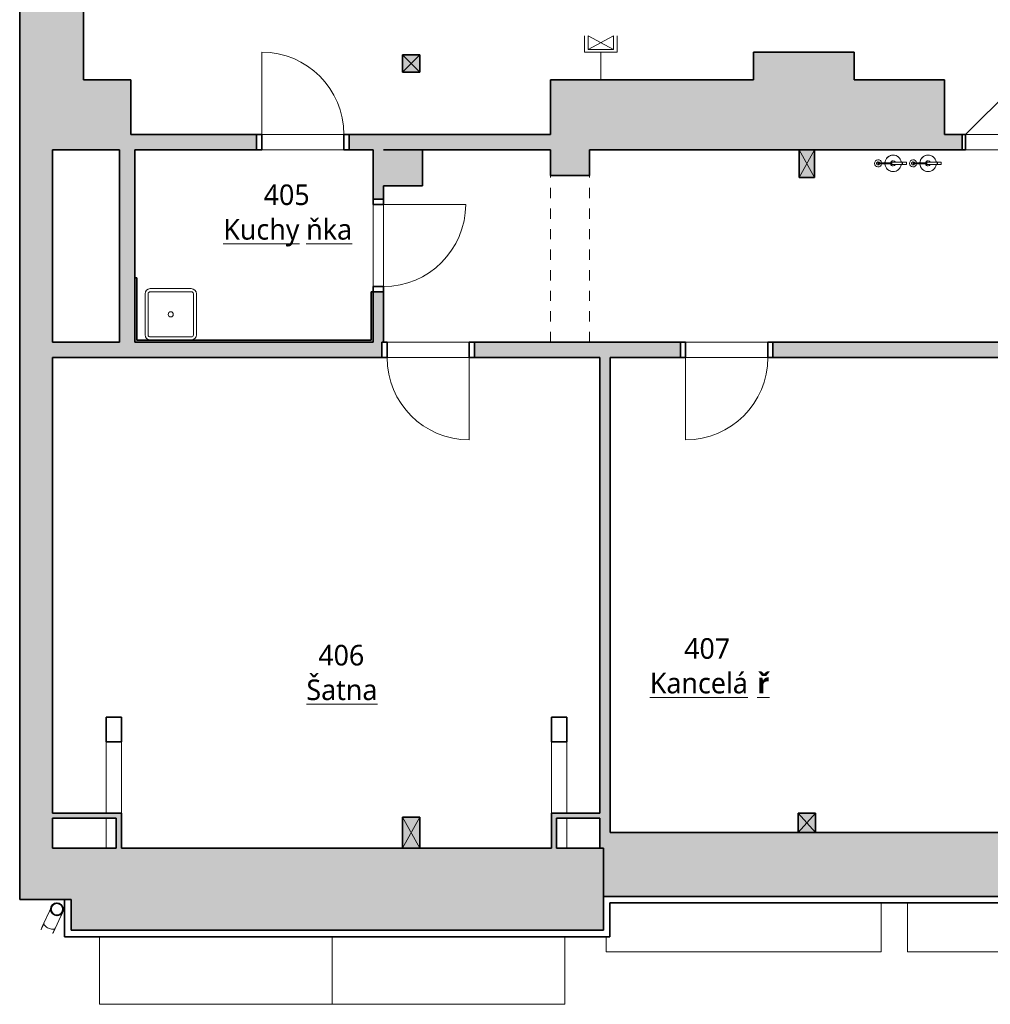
# Model space of a CAD drawing. Header units: metres. Extents: x -0.2 to 44.7, y -1.1 to 14.9.
# Tile 1 of 10: x -0.2 to 9.2, y -0.7 to 8.9. Entities that reach past the tile are written whole.
import ezdxf

# ---------------------------------------------------------------- set-up
doc = ezdxf.new("R2010")
doc.units = ezdxf.units.M
doc.linetypes.add('AV - Cerch_ 1 tecka 4mm', pattern=[0.006, 0.004, -0.001, 0, -0.001])
doc.layers.add('AV-MISTNOSTI', color=5, linetype='Continuous', lineweight=5, true_color=0x0000ff)
doc.layers.add('AV-TEXTY', color=5, linetype='Continuous', lineweight=13, true_color=0x0000ff)
for name, color, linetype, lineweight in [('AV-SRAFY', 7, 'Continuous', 35), ('AV-STAVBA', 7, 'Continuous', 18), ('AV-VYBAVENI', 7, 'Continuous', 18)]:
    doc.layers.add(name, color=color, linetype=linetype, lineweight=lineweight)
doc.styles.add('Trebuchet MS_B', font='trebuc.ttf', dxfattribs={"height": 0.2})

# ---------------------------------------------------------------- blocks, each defined once
blk = doc.blocks.new('SCO_Koncepční obdelníkový sloup - 170_170-1443739-4NP')
at = {"layer": 'AV-STAVBA', "true_color": 0xcccccc}
blk.add_hatch(color=254, dxfattribs=at).paths.add_polyline_path([(-0.085, -0.085), (0.085, -0.085), (0.085, 0.085), (-0.085, 0.085)])
at = {"layer": 'AV-STAVBA', "color": 254, "true_color": 0xcccccc}
for p, q in [((0.085, 0.085), (-0.085, -0.085)), ((-0.085, 0.085), (0.085, -0.085))]:
    blk.add_line(p, q, dxfattribs=at)
at = {"layer": 'AV-STAVBA', "color": 254, "lineweight": 35, "true_color": 0xcccccc}
for p, q in [((0.085, 0.085), (-0.085, 0.085)), ((-0.085, 0.085), (-0.085, -0.085)), ((0.085, -0.085), (0.085, 0.085)), ((-0.085, -0.085), (0.085, -0.085))]:
    blk.add_line(p, q, dxfattribs=at)
blk = doc.blocks.new('DO_1-L_Ocel_ - 800x1970_150-925843-4NP')
at = {"layer": 'AV-STAVBA', "color": 254, "true_color": 0xcccccc}
for p, q in [((0.4, 0.875), (0.4, 0.075)), ((-0.4, 0.075), (0.4, 0.075)), ((-0.4, -0.075), (0.4, -0.075))]:
    blk.add_line(p, q, dxfattribs=at)
at = {"layer": 'AV-STAVBA', "color": 254, "linetype": 'AV - Cerch_ 1 tecka 4mm', "true_color": 0xcccccc}
for p, q in [((-0.45, 0.075), (0.45, 0.075)), ((-0.4, 0.075), (0.4, 0.075)), ((-0.45, -0.075), (0.45, -0.075)), ((-0.4, -0.075), (0.4, -0.075))]:
    blk.add_line(p, q, dxfattribs=at)
at = {"layer": 'AV-STAVBA', "color": 254, "lineweight": 35, "true_color": 0xcccccc}
for p, q in [((-0.4, 0.075), (-0.45, 0.075)), ((-0.45, 0.075), (-0.45, -0.075)), ((-0.4, -0.075), (-0.4, 0.075)), ((0.45, 0.075), (0.4, 0.075)), ((0.4, 0.075), (0.4, -0.075)), ((0.45, -0.075), (0.45, 0.075)), ((-0.45, -0.075), (-0.4, -0.075)), ((0.4, -0.075), (0.45, -0.075))]:
    blk.add_line(p, q, dxfattribs=at)
at = {"layer": 'AV-STAVBA', "color": 254, "true_color": 0xcccccc}
blk.add_arc((0.4, 0.075), 0.8, 90, 180, dxfattribs=at)
blk = doc.blocks.new('DO_1-P_Ocel_ - 800x1970_150-917843-4NP')
at = {"layer": 'AV-STAVBA', "color": 254, "true_color": 0xcccccc}
for p, q in [((-0.4, 0.875), (-0.4, 0.075)), ((-0.4, 0.075), (0.4, 0.075)), ((-0.4, -0.075), (0.4, -0.075))]:
    blk.add_line(p, q, dxfattribs=at)
at = {"layer": 'AV-STAVBA', "color": 254, "linetype": 'AV - Cerch_ 1 tecka 4mm', "true_color": 0xcccccc}
for p, q in [((-0.45, 0.075), (0.45, 0.075)), ((-0.4, 0.075), (0.4, 0.075)), ((-0.45, -0.075), (0.45, -0.075)), ((-0.4, -0.075), (0.4, -0.075))]:
    blk.add_line(p, q, dxfattribs=at)
at = {"layer": 'AV-STAVBA', "color": 254, "lineweight": 35, "true_color": 0xcccccc}
for p, q in [((-0.4, 0.075), (-0.45, 0.075)), ((-0.45, 0.075), (-0.45, -0.075)), ((-0.4, -0.075), (-0.4, 0.075)), ((0.45, 0.075), (0.4, 0.075)), ((0.4, 0.075), (0.4, -0.075)), ((0.45, -0.075), (0.45, 0.075)), ((-0.45, -0.075), (-0.4, -0.075)), ((0.4, -0.075), (0.45, -0.075))]:
    blk.add_line(p, q, dxfattribs=at)
at = {"layer": 'AV-STAVBA', "color": 254, "true_color": 0xcccccc}
blk.add_arc((-0.4, 0.075), 0.8, 0, 90, dxfattribs=at)
blk = doc.blocks.new('GM_Otvor_obdélníkový - 1620x2320-1008083-4NP')
at = {"layer": 'AV-STAVBA', "color": 254, "linetype": 'AV - Cerch_ 1 tecka 4mm', "lineweight": 13, "true_color": 0xcccccc}
for p, q in [((-0.81, 0.19), (0.81, 0.19)), ((-0.81, -0.19), (0.81, -0.19)), ((-0.81, -0.19), (0.81, -0.19))]:
    blk.add_line(p, q, dxfattribs=at)
blk = doc.blocks.new('DO_1-P_Ocel_ - 800x1970_100-934089-4NP')
at = {"layer": 'AV-STAVBA', "color": 254, "true_color": 0xcccccc}
for p, q in [((-0.4, 0.85), (-0.4, 0.05)), ((-0.4, 0.05), (0.4, 0.05)), ((-0.4, -0.05), (0.4, -0.05))]:
    blk.add_line(p, q, dxfattribs=at)
at = {"layer": 'AV-STAVBA', "color": 254, "linetype": 'AV - Cerch_ 1 tecka 4mm', "true_color": 0xcccccc}
for p, q in [((-0.45, 0.05), (0.45, 0.05)), ((-0.4, 0.05), (0.4, 0.05)), ((-0.45, -0.05), (0.45, -0.05)), ((-0.4, -0.05), (0.4, -0.05))]:
    blk.add_line(p, q, dxfattribs=at)
at = {"layer": 'AV-STAVBA', "color": 254, "lineweight": 35, "true_color": 0xcccccc}
for p, q in [((-0.4, 0.05), (-0.45, 0.05)), ((-0.45, 0.05), (-0.45, -0.05)), ((-0.4, -0.05), (-0.4, 0.05)), ((0.45, 0.05), (0.4, 0.05)), ((0.4, 0.05), (0.4, -0.05)), ((0.45, -0.05), (0.45, 0.05)), ((-0.45, -0.05), (-0.4, -0.05)), ((0.4, -0.05), (0.45, -0.05))]:
    blk.add_line(p, q, dxfattribs=at)
at = {"layer": 'AV-STAVBA', "color": 254, "true_color": 0xcccccc}
blk.add_arc((-0.4, 0.05), 0.8, 0, 90, dxfattribs=at)
blk = doc.blocks.new('DO_2-L_Ocel_ - 1450x1970-1009330-4NP')
at = {"layer": 'AV-STAVBA', "color": 254, "true_color": 0xcccccc}
for p, q in [((0.8, 0.8749), (0.8, 0.075)), ((-0.65, 0.075), (-0.1904, 0.5346)), ((-0.685, 0.075), (-0.685, -0.075)), ((-0.65, 0.075), (0.8, 0.075)), ((0, 0.075), (0, -0.075)), ((0.835, 0.075), (0.835, -0.075)), ((-0.65, -0.075), (0.8, -0.075))]:
    blk.add_line(p, q, dxfattribs=at)
at = {"layer": 'AV-STAVBA', "color": 254, "lineweight": 35, "true_color": 0xcccccc}
for p, q in [((-0.65, 0.075), (-0.685, 0.075)), ((-0.685, 0.075), (-0.685, -0.075)), ((-0.65, -0.075), (-0.65, 0.075)), ((0.835, 0.075), (0.8, 0.075)), ((0.8, 0.075), (0.8, -0.075)), ((0.835, -0.075), (0.835, 0.075)), ((-0.685, -0.075), (-0.65, -0.075)), ((0.8, -0.075), (0.835, -0.075))]:
    blk.add_line(p, q, dxfattribs=at)
at = {"layer": 'AV-STAVBA', "color": 254, "linetype": 'AV - Cerch_ 1 tecka 4mm', "true_color": 0xcccccc}
for p, q in [((-0.685, 0.075), (0.835, 0.075)), ((-0.65, 0.075), (0.8, 0.075)), ((-0.685, -0.075), (0.835, -0.075)), ((-0.65, -0.075), (0.8, -0.075))]:
    blk.add_line(p, q, dxfattribs=at)
at = {"layer": 'AV-STAVBA', "color": 254, "true_color": 0xcccccc}
for centre, radius, start, end in [((0.7999, 0.075), 0.7999, 89.99602, 180), ((-0.65, 0.075), 0.65, 360, 45)]:
    blk.add_arc(centre, radius, start, end, dxfattribs=at)
blk = doc.blocks.new('SCO_Koncepční obdelníkový sloup - 170_190-1011281-4NP')
at = {"layer": 'AV-STAVBA', "true_color": 0xcccccc}
blk.add_hatch(color=254, dxfattribs=at).paths.add_polyline_path([(0.085, -0.095), (0.085, 0.095), (-0.085, 0.095), (-0.085, -0.095)])
at = {"layer": 'AV-STAVBA', "color": 254, "true_color": 0xcccccc}
for p, q in [((0.085, 0.095), (-0.085, -0.095)), ((-0.085, 0.095), (0.085, -0.095))]:
    blk.add_line(p, q, dxfattribs=at)
at = {"layer": 'AV-STAVBA', "color": 254, "lineweight": 35, "true_color": 0xcccccc}
for p, q in [((0.085, 0.095), (-0.085, 0.095)), ((-0.085, 0.095), (-0.085, -0.095)), ((0.085, -0.095), (0.085, 0.095)), ((-0.085, -0.095), (0.085, -0.095))]:
    blk.add_line(p, q, dxfattribs=at)
blk = doc.blocks.new('SCO_Koncepční obdelníkový sloup - 150_270-1444334-4NP')
at = {"layer": 'AV-STAVBA', "true_color": 0xcccccc}
blk.add_hatch(color=254, dxfattribs=at).paths.add_polyline_path([(0.075, -0.135), (0.075, 0.135), (-0.075, 0.135), (-0.075, -0.135)])
at = {"layer": 'AV-STAVBA', "color": 254, "true_color": 0xcccccc}
for p, q in [((0.075, 0.135), (-0.075, -0.135)), ((-0.075, 0.135), (0.075, -0.135))]:
    blk.add_line(p, q, dxfattribs=at)
at = {"layer": 'AV-STAVBA', "color": 254, "lineweight": 35, "true_color": 0xcccccc}
for p, q in [((0.075, 0.135), (-0.075, 0.135)), ((-0.075, 0.135), (-0.075, -0.135)), ((0.075, -0.135), (0.075, 0.135)), ((-0.075, -0.135), (0.075, -0.135))]:
    blk.add_line(p, q, dxfattribs=at)
blk = doc.blocks.new('SCO_Koncepční obdelníkový sloup - 170_300-1444749-4NP')
at = {"layer": 'AV-STAVBA', "true_color": 0xcccccc}
blk.add_hatch(color=254, dxfattribs=at).paths.add_polyline_path([(0.085, -0.15), (0.085, 0.15), (-0.085, 0.15), (-0.085, -0.15)])
at = {"layer": 'AV-STAVBA', "color": 254, "true_color": 0xcccccc}
for p, q in [((0.085, 0.15), (-0.085, -0.15)), ((-0.085, 0.15), (0.085, -0.15))]:
    blk.add_line(p, q, dxfattribs=at)
at = {"layer": 'AV-STAVBA', "color": 254, "lineweight": 35, "true_color": 0xcccccc}
for p, q in [((0.085, 0.15), (-0.085, 0.15)), ((-0.085, 0.15), (-0.085, -0.15)), ((0.085, -0.15), (0.085, 0.15)), ((-0.085, -0.15), (0.085, -0.15))]:
    blk.add_line(p, q, dxfattribs=at)
blk = doc.blocks.new('Koncepční dřez - Dřez-607565-4NP')
at = {"layer": 'AV-VYBAVENI', "color": 254, "true_color": 0xcccccc}
for p, q in [((-0.25, 0.2), (-0.25, -0.2)), ((-0.22, 0.2), (-0.22, -0.2)), ((-0.2, 0.25), (0.2, 0.25)), ((0.2, 0.22), (-0.2, 0.22)), ((0.22, -0.2), (0.22, 0.2)), ((0.25, 0.2), (0.25, -0.2)), ((-0.2, -0.22), (0.2, -0.22))]:
    blk.add_line(p, q, dxfattribs=at)
blk.add_circle((0, 0), 0.025, dxfattribs=at)
for centre, radius, start, end in [((-0.2, 0.2), 0.05, 90, 180), ((-0.2, 0.2), 0.02, 90, 180), ((0.2, 0.2), 0.05, 360, 90), ((0.2, 0.2), 0.02, 360, 90), ((-0.2, -0.2), 0.05, 180, 270), ((-0.2, -0.2), 0.02, 180, 270), ((0.2, -0.2), 0.02, 270, 360), ((0.2, -0.2), 0.05, 270, 360)]:
    blk.add_arc(centre, radius, start, end, dxfattribs=at)
blk = doc.blocks.new('GM_Detový svod_1 - GM_Detový svod_04-1520184-4NP')
at = {"layer": 'AV-STAVBA', "color": 254, "true_color": 0xcccccc}
for p, q in [((0.0561, 0.2153), (0.0011, 0.0974)), ((0.1098, 0.0467), (0.1648, 0.1646))]:
    blk.add_line(p, q, dxfattribs=at)
at = {"layer": 'AV-STAVBA', "color": 254, "true_color": 0xcccccc, "flags": 128}
for points in [[(0.1085, 0.287), (0.1098, 0.2874), (0.1121, 0.2882), (0.1144, 0.2888), (0.1167, 0.2894), (0.1184, 0.2897)], [(0.0561, 0.2153), (0.0574, 0.2181), (0.0587, 0.2209), (0.0599, 0.2235), (0.0611, 0.2261), (0.0623, 0.2286), (0.0634, 0.231), (0.0645, 0.2333), (0.0655, 0.2355), (0.0665, 0.2376), (0.0674, 0.2396), (0.0683, 0.2415), (0.0692, 0.2433), (0.0698, 0.2447)], [(0.074, 0.2536), (0.0743, 0.2544), (0.0746, 0.255), (0.0748, 0.2555), (0.075, 0.2558), (0.0751, 0.256), (0.0751, 0.2561), (0.0751, 0.2561)], [(0.0751, 0.2561), (0.0762, 0.2583), (0.0773, 0.2604), (0.0785, 0.2624), (0.0798, 0.2645)], [(0.0858, 0.2719), (0.0875, 0.2737), (0.0893, 0.2753), (0.0911, 0.2769), (0.093, 0.2784), (0.0949, 0.2798), (0.0969, 0.2811), (0.0986, 0.2822)], [(0.1498, 0.2872), (0.152, 0.2864), (0.1543, 0.2854), (0.1548, 0.2851)], [(0.1548, 0.2851), (0.157, 0.2841), (0.1591, 0.2829), (0.1611, 0.2818)], [(0.1828, 0.2031), (0.1824, 0.2022), (0.1819, 0.2013), (0.1814, 0.2002), (0.1809, 0.199), (0.1802, 0.1976), (0.1796, 0.1962), (0.1788, 0.1946), (0.1781, 0.1929), (0.1772, 0.1912), (0.1763, 0.1893), (0.1754, 0.1873), (0.1744, 0.1852), (0.1734, 0.183), (0.1723, 0.1807), (0.1712, 0.1783), (0.1701, 0.1758), (0.1689, 0.1733), (0.1676, 0.1706), (0.1664, 0.1679), (0.1651, 0.1651), (0.1648, 0.1646)], [(0.1658, 0.2785), (0.167, 0.2776), (0.1689, 0.276), (0.1707, 0.2744), (0.1724, 0.2727), (0.174, 0.271), (0.1756, 0.2692), (0.1771, 0.2673), (0.1785, 0.2654), (0.1799, 0.2634), (0.1811, 0.2613), (0.1823, 0.2592), (0.1834, 0.2571), (0.1844, 0.2549), (0.1853, 0.2527), (0.1862, 0.2505), (0.1869, 0.2482), (0.1876, 0.2459), (0.1881, 0.2435), (0.1886, 0.2412), (0.1889, 0.2388), (0.1892, 0.2364), (0.1894, 0.234), (0.1895, 0.2316), (0.1895, 0.2292), (0.1894, 0.2268), (0.1892, 0.2244), (0.1889, 0.2221), (0.1885, 0.2197), (0.188, 0.2173), (0.1874, 0.215), (0.1867, 0.2127), (0.1859, 0.2104), (0.1851, 0.2082), (0.1841, 0.206), (0.1839, 0.2054)], [(0.1839, 0.2054), (0.1838, 0.2053), (0.1837, 0.2051), (0.1836, 0.2048), (0.1834, 0.2044), (0.1831, 0.2038)], [(0.0011, 0.0974), (-0.0003, 0.0945), (-0.0016, 0.0917), (-0.0029, 0.0889), (-0.0041, 0.0862), (-0.0054, 0.0835), (-0.0066, 0.0809), (-0.0078, 0.0784), (-0.0089, 0.076), (-0.01, 0.0736), (-0.0111, 0.0713), (-0.0121, 0.0691), (-0.0131, 0.0669), (-0.0141, 0.0649), (-0.015, 0.063), (-0.0158, 0.0611), (-0.0166, 0.0594), (-0.0174, 0.0577), (-0.0181, 0.0562), (-0.0188, 0.0548), (-0.0194, 0.0534), (-0.02, 0.0522), (-0.0205, 0.0512), (-0.0209, 0.0502), (-0.0213, 0.0493), (-0.0217, 0.0486), (-0.022, 0.048), (-0.0222, 0.0475), (-0.0224, 0.0471), (-0.0225, 0.0468), (-0.0225, 0.0467), (-0.0225, 0.0467)], [(0.0967, 0.1829), (0.0983, 0.1818), (0.1003, 0.1806), (0.1023, 0.1795), (0.1044, 0.1785), (0.105, 0.1782)], [(0.105, 0.1782), (0.1071, 0.1773), (0.1093, 0.1764), (0.1114, 0.1756)], [(0.0862, -0.004), (0.0862, -0.004), (0.0863, -0.0038), (0.0865, -0.0035), (0.0867, -0.003), (0.0869, -0.0025), (0.0872, -0.0018), (0.0876, -0.001), (0.088, -0.0001), (0.0885, 0.0009), (0.089, 0.0021), (0.0896, 0.0033), (0.0903, 0.0047), (0.091, 0.0062), (0.0917, 0.0078), (0.0925, 0.0094), (0.0933, 0.0112), (0.0942, 0.0131), (0.0951, 0.0151), (0.0961, 0.0172), (0.0971, 0.0193), (0.0982, 0.0216), (0.0992, 0.0239), (0.1004, 0.0264), (0.1015, 0.0288), (0.1027, 0.0314), (0.1039, 0.034), (0.1052, 0.0367), (0.1065, 0.0395), (0.1078, 0.0423), (0.1091, 0.0451), (0.1098, 0.0467)]]:
    blk.add_lwpolyline(points, dxfattribs=at)
at = {"layer": 'AV-STAVBA', "color": 254, "lineweight": 35, "true_color": 0xcccccc}
for radius, start, end in [(0.06, 360, 180), (0.058, 0, 180), (0.06, 180, 360), (0.058, 180, 0)]:
    blk.add_arc((0.1271, 0.2332), radius, start, end, dxfattribs=at)
at = {"layer": 'AV-STAVBA', "color": 254, "true_color": 0xcccccc}
for centre, radius, start, end in [((0.1295, 0.2308), 0.058, 67.04615, 207.5177), ((0.1295, 0.2308), 0.06, 98.80931, 120.56924), ((0.1271, 0.2332), 0.058, 75.98011, 77.73275), ((0.1295, 0.2308), 0.06, 174.51077, 180.70549), ((0.1295, 0.2308), 0.06, 120.98097, 159.35087), ((0.1271, 0.2332), 0.058, 204.51279, 207.2501), ((0.1295, 0.2308), 0.06, 245, 45.60443), ((0.1295, 0.2308), 0.058, 259.13841, 2.04232), ((0.1295, 0.2308), 0.058, 52.04422, 61.12727), ((0.1271, 0.2332), 0.06, 26.89711, 42.39065), ((0.1271, 0.2332), 0.06, 6.22805, 24.23567), ((0.1295, 0.2308), 0.058, 3.06197, 8.85666), ((0.1295, 0.2308), 0.06, 222.39065, 245), ((0.1271, 0.2332), 0.06, 225.60443, 230.06194), ((0.1271, 0.2332), 0.06, 232.83981, 255.66426), ((0.1271, 0.2332), 0.06, 258.32604, 261.76702), ((0.0318, 0.0213), 0.06, 155, 170)]:
    blk.add_arc(centre, radius, start, end, dxfattribs=at)
for points, knots in [([(0.0035, 0.1007), (0.0013, 0.0986), (-0.001, 0.0933), (0.0018, 0.0826), (0.0112, 0.0703), (0.0259, 0.0583), (0.0381, 0.0514), (0.0445, 0.0484)], [0.4499189, 0.4499189, 0.4499189, 0.4499189, 0.5555556, 0.6666667, 0.7777778, 0.8888889, 1, 1, 1, 1]), ([(0.0445, 0.0484), (0.0508, 0.0455), (0.0639, 0.0405), (0.0826, 0.037), (0.0981, 0.0377), (0.1081, 0.0424), (0.1106, 0.0477), (0.1109, 0.0506)], [0, 0, 0, 0, 0.1111111, 0.2222222, 0.3333333, 0.4444444, 0.5497638, 0.5497638, 0.5497638, 0.5497638])]:
    blk.add_open_spline(points, degree=3, knots=knots, dxfattribs=at)
blk = doc.blocks.new('GM_Hasicí přístroj - Hasici pristroj-1546942-4NP')
at = {"layer": 'AV-STAVBA', "color": 254, "lineweight": 13, "true_color": 0xcccccc}
for p, q in [((-0.0421, 0.0036), (-0.1007, 0.0036)), ((-0.0421, 0.0111), (0.0579, 0.0111)), ((-0.0421, 0.0111), (-0.0421, -0.0139)), ((0.0579, 0.0111), (0.0605, 0.0111)), ((0.0579, 0.0111), (0.0579, -0.0139)), ((0.0605, 0.0111), (0.0979, 0.0111)), ((0.0605, 0.0111), (0.0605, -0.0139)), ((0.0979, 0.0111), (0.0979, -0.0139)), ((-0.1007, -0.0064), (-0.0421, -0.0064)), ((0.0579, -0.0139), (-0.0421, -0.0139)), ((0.0605, -0.0139), (0.0579, -0.0139)), ((0.0979, -0.0139), (0.0605, -0.0139))]:
    blk.add_line(p, q, dxfattribs=at)
at = {"layer": 'AV-STAVBA', "color": 254, "lineweight": 13, "true_color": 0xcccccc, "flags": 128}
for points in [[(-0.1007, 0.0036), (-0.1035, 0.0036), (-0.1063, 0.0036), (-0.1092, 0.0036), (-0.112, 0.0036), (-0.1149, 0.0036), (-0.1177, 0.0036), (-0.1205, 0.0036), (-0.1233, 0.0036), (-0.126, 0.0036), (-0.1288, 0.0036), (-0.1315, 0.0036), (-0.1341, 0.0036), (-0.1367, 0.0036), (-0.1393, 0.0036), (-0.1418, 0.0036), (-0.1443, 0.0036), (-0.1467, 0.0036), (-0.149, 0.0036), (-0.1513, 0.0036), (-0.1535, 0.0036), (-0.1556, 0.0036), (-0.1577, 0.0036), (-0.1596, 0.0036), (-0.1615, 0.0036), (-0.1633, 0.0036), (-0.165, 0.0036), (-0.1667, 0.0036), (-0.1682, 0.0036), (-0.1696, 0.0036), (-0.1709, 0.0036), (-0.1714, 0.0036)], [(-0.1714, -0.0064), (-0.1701, -0.0064), (-0.1687, -0.0064), (-0.1673, -0.0064), (-0.1657, -0.0064), (-0.164, -0.0064), (-0.1622, -0.0064), (-0.1604, -0.0064), (-0.1584, -0.0064), (-0.1564, -0.0064), (-0.1543, -0.0064), (-0.1522, -0.0064), (-0.1499, -0.0064), (-0.1476, -0.0064), (-0.1452, -0.0064), (-0.1428, -0.0064), (-0.1403, -0.0064), (-0.1377, -0.0064), (-0.1351, -0.0064), (-0.1325, -0.0064), (-0.1298, -0.0064), (-0.1271, -0.0064), (-0.1244, -0.0064), (-0.1216, -0.0064), (-0.1188, -0.0064), (-0.116, -0.0064), (-0.1131, -0.0064), (-0.1103, -0.0064), (-0.1074, -0.0064), (-0.1046, -0.0064), (-0.1018, -0.0064), (-0.1007, -0.0064)]]:
    blk.add_lwpolyline(points, dxfattribs=at)
at = {"layer": 'AV-STAVBA', "color": 254, "lineweight": 13, "true_color": 0xcccccc}
for centre, radius, start, end in [((-0.1772, -0.0014), 0.035, 7.23753, 180), ((-0.1764, -0.0014), 0.015, 18.64917, 180), ((-0.1764, -0.0014), 0.015, 165, 180), ((-0.1764, -0.0014), 0.015, 105, 134.93615), ((-0.1714, -0.0014), 0.005, 150, 180), ((-0.1714, -0.0014), 0.005, 90, 120), ((-0.1764, -0.0014), 0.015, 45.06385, 75), ((-0.1764, -0.0014), 0.015, 18.64917, 44.93615), ((-0.0307, -0.0014), 0.08, 90, 176.37662), ((-0.0307, -0.0014), 0.08, 159.97132, 176.42822), ((-0.0307, -0.0014), 0.08, 114.97132, 155.02868), ((-0.0307, -0.0014), 0.08, 90, 110.02868), ((-0.0307, -0.0014), 0.025, 90, 169.20034), ((-0.0307, -0.0014), 0.08, 69.97132, 90), ((-0.0307, -0.0014), 0.08, 9.18677, 90), ((-0.0307, -0.0014), 0.025, 30, 90), ((-0.0307, -0.0014), 0.08, 24.97132, 65.02868), ((-0.0307, -0.0014), 0.08, 9.05555, 20.02868), ((-0.1772, -0.0014), 0.035, 180, 351.96894), ((-0.1764, -0.0014), 0.015, 174.95011, 180), ((-0.1764, -0.0014), 0.015, 180, 185.04989), ((-0.1764, -0.0014), 0.015, 180, 224.93615), ((-0.1764, -0.0014), 0.015, 180, 341.97651), ((-0.1764, -0.0014), 0.015, 240, 270), ((-0.1714, -0.0014), 0.005, 180, 210), ((-0.1714, -0.0014), 0.005, 240, 285), ((-0.1764, -0.0014), 0.015, 330, 341.97651), ((-0.0307, -0.0014), 0.08, 183.5619, 200.02868), ((-0.0307, -0.0014), 0.08, 183.6137, 270), ((-0.0307, -0.0014), 0.08, 204.97132, 245.02868), ((-0.0307, -0.0014), 0.08, 249.97132, 270), ((-0.0307, -0.0014), 0.025, 190.79953, 270), ((-0.0307, -0.0014), 0.025, 270, 330), ((-0.0307, -0.0014), 0.08, 270, 350.81323), ((-0.0307, -0.0014), 0.08, 270, 290.02868), ((-0.0307, -0.0014), 0.08, 294.97132, 335.02868), ((-0.0307, -0.0014), 0.08, 339.97132, 350.94445)]:
    blk.add_arc(centre, radius, start, end, dxfattribs=at)
for points, knots in [([(-0.1764, -0.0014), (-0.1764, -0.0009), (-0.1762, 0.0003), (-0.1753, 0.0019), (-0.1742, 0.0028), (-0.1731, 0.0033), (-0.1725, 0.0034), (-0.1723, 0.0035)], [0, 0, 0, 0, 0.1111111, 0.2222222, 0.3333333, 0.3888889, 0.4444444, 0.4444444, 0.4444444, 0.4444444]), ([(-0.1689, -0.0058), (-0.1692, -0.0059), (-0.1697, -0.0062), (-0.1705, -0.0064), (-0.1714, -0.0065), (-0.1723, -0.0064), (-0.1731, -0.0062), (-0.1742, -0.0057), (-0.1753, -0.0047), (-0.1762, -0.0032), (-0.1764, -0.002), (-0.1764, -0.0014)], [0.3333333, 0.3333333, 0.3333333, 0.3333333, 0.3888889, 0.4444444, 0.5, 0.5555556, 0.6111111, 0.6666667, 0.7777778, 0.8888889, 1, 1, 1, 1])]:
    blk.add_open_spline(points, degree=3, knots=knots, dxfattribs=at)
for points in [[(-0.1004, -0.0014), (-0.1004, -0.0009), (-0.1004, 0.0003), (-0.1005, 0.0018), (-0.1005, 0.003), (-0.1006, 0.0034), (-0.1006, 0.0035)], [(-0.1006, -0.0064), (-0.1006, -0.0063), (-0.1005, -0.0059), (-0.1005, -0.0047), (-0.1004, -0.0032), (-0.1004, -0.002), (-0.1004, -0.0014)]]:
    blk.add_open_spline(points, degree=3, dxfattribs=at)
blk = doc.blocks.new('Střešní římsa - Střešní římsa-1636696-4NP')
at = {"layer": 'AV-STAVBA', "color": 254, "lineweight": 35, "true_color": 0xcccccc}
for p, q in [((0.2648, 0.3282), (0.202, 0.3282)), ((0.202, 0.3282), (0.202, -0.0346)), ((0.2648, 0.0282), (0.2648, 0.3282)), ((33.9791, 0.3582), (5.4448, 0.3582)), ((5.4448, 0.3582), (5.4448, 0.0282)), ((5.5075, -0.0346), (5.5075, 0.2954)), ((5.5075, 0.2954), (33.9163, 0.2954)), ((5.4448, 0.0282), (0.2648, 0.0282)), ((0.202, -0.0346), (5.5075, -0.0346))]:
    blk.add_line(p, q, dxfattribs=at)
blk = doc.blocks.new('D0089 - 1514 - OÚPSŘ_Benešova_rvt-1-4NP')
at = {"layer": 'AV-SRAFY', "lineweight": 5, "true_color": 0xcccccc}
blk.add_hatch(color=254, dxfattribs=at).paths.add_polyline_path([(-0.2117, 7.9582), (0.3848, 7.9582), (0.3848, 13.9982), (-0.2352, 13.9982), (-0.2352, 7.9582)])
at = {"layer": 'AV-SRAFY', "lineweight": 18, "true_color": 0xcccccc}
for points in [[(7.8848, 7.6182), (7.8848, 8.5682), (6.9048, 8.5682), (6.9048, 7.6182), (7.7866, 7.6182)], [(0.7348, 7.6182), (0.8448, 7.6182), (0.8448, 8.2982), (0.3848, 8.2982), (0.3848, 7.9582), (0.0848, 7.9582), (0.0848, 7.6182)], [(6.9048, 7.6182), (6.9048, 8.2982), (4.9298, 8.2982), (4.9298, 7.6182), (5.3098, 7.6182)], [(8.7648, 7.6182), (8.7648, 8.2982), (7.8848, 8.2982), (7.8848, 7.6182), (8.5365, 7.6182)], [(-0.2117, 0.8282), (0.0848, 0.8282), (0.0848, 7.9582), (-0.2352, 7.9582), (-0.2352, 0.8282)], [(0.8848, 5.7482), (0.8848, 7.6182), (0.7348, 7.6182), (0.7348, 5.7482)], [(3.6848, 7.2682), (3.6848, 7.6182), (3.3048, 7.6182), (3.3048, 7.2682)], [(4.9298, 7.3682), (5.3098, 7.3682), (5.3098, 7.6182), (4.9298, 7.6182)], [(0.9048, 5.7482), (0.9048, 6.3732), (0.8848, 6.3732), (0.8848, 5.7482)], [(3.2048, 5.7482), (3.2048, 6.2382), (3.1848, 6.2382), (3.1848, 5.7482)], [(0.9048, 5.7482), (3.1848, 5.7482), (3.1848, 5.7682), (0.9048, 5.7682)], [(5.4448, 0.8282), (5.5098, 0.8282), (5.5098, 5.5982), (5.4098, 5.5982), (5.4098, 0.8282)], [(0.7548, 1.1182), (0.7548, 1.1682), (0.0848, 1.1682), (0.0848, 1.1182), (0.7048, 1.1182)], [(4.9898, 1.1182), (5.4098, 1.1182), (5.4098, 1.1682), (4.9398, 1.1682), (4.9398, 1.1182)], [(0.7048, 0.8282), (0.7548, 0.8282), (0.7548, 1.1182), (0.7048, 1.1182), (0.7048, 0.8599)], [(4.9398, 0.8282), (4.9898, 0.8282), (4.9898, 1.1182), (4.9398, 1.1182), (4.9398, 0.8599)], [(8.2865, 0.3582), (20.2348, 0.3582), (20.2348, 0.9782), (5.5098, 0.9782), (5.5098, 0.8282), (5.4448, 0.8282), (5.4448, 0.3582), (7.7866, 0.3582)], [(0.2648, 0.0282), (5.4448, 0.0282), (5.4448, 0.8282), (-0.2352, 0.8282), (-0.2352, 0.3282), (0.2648, 0.3282), (0.2648, 0.052)]]:
    blk.add_hatch(color=254, dxfattribs=at).paths.add_polyline_path(points)
h = blk.add_hatch(color=254, dxfattribs=at)
h.paths.add_polyline_path([(4.9298, 7.6182), (4.9298, 7.7682), (2.9698, 7.7682), (2.9698, 7.6182), (3.7875, 7.6182)])
h.paths.add_polyline_path([(0.8848, 7.6182), (2.0698, 7.6182), (2.0698, 7.7682), (0.8448, 7.7682), (0.8448, 7.6182)])
h = blk.add_hatch(color=254, dxfattribs=at)
h.paths.add_polyline_path([(10.7648, 7.6182), (10.7648, 7.7682), (10.4548, 7.7682), (10.4548, 7.6182)])
h.paths.add_polyline_path([(8.9348, 7.6182), (8.9348, 7.7682), (8.7648, 7.7682), (8.7648, 7.6182), (8.7864, 7.6182)])
h = blk.add_hatch(color=254, dxfattribs=at)
h.paths.add_polyline_path([(3.3048, 5.7482), (3.3048, 6.2382), (3.2048, 6.2382), (3.2048, 5.7482), (3.2898, 5.7482)])
h.paths.add_polyline_path([(3.3048, 7.1382), (3.3048, 7.6182), (3.2048, 7.6182), (3.2048, 7.1382)])
h = blk.add_hatch(color=254, dxfattribs=at)
h.paths.add_polyline_path([(32.0348, 5.5982), (34.0348, 5.5982), (34.0348, 5.7482), (32.0348, 5.7482)])
h.paths.add_polyline_path([(27.4348, 5.5982), (31.1348, 5.5982), (31.1348, 5.7482), (25.0648, 5.7482), (25.0648, 5.5982), (25.7829, 5.5982)])
h.paths.add_polyline_path([(13.7698, 5.5982), (13.7698, 5.7482), (7.0948, 5.7482), (7.0948, 5.5982), (13.1148, 5.5982)])
h.paths.add_polyline_path([(14.6698, 5.5982), (18.0198, 5.5982), (18.0198, 5.7482), (14.6698, 5.7482)])
h.paths.add_polyline_path([(24.1648, 5.5982), (24.1648, 5.7482), (18.9198, 5.7482), (18.9198, 5.5982), (23.7834, 5.5982)])
h.paths.add_polyline_path([(6.1948, 5.5982), (6.1948, 5.7482), (4.1898, 5.7482), (4.1898, 5.5982), (5.5098, 5.5982)])
h.paths.add_polyline_path([(3.2898, 5.5982), (3.2898, 5.7482), (0.0848, 5.7482), (0.0848, 5.5982)])
at = {"layer": 'AV-STAVBA', "color": 254, "lineweight": 35, "true_color": 0xcccccc}
for p, q in [((-0.2352, 7.9582), (-0.2352, 13.9982)), ((0.3848, 8.2982), (0.3848, 13.9982)), ((7.8848, 8.5682), (6.9048, 8.5682)), ((6.9048, 8.5682), (6.9048, 8.2982)), ((7.8848, 8.2982), (7.8848, 8.5682)), ((0.8448, 8.2982), (0.3848, 8.2982)), ((0.8448, 7.7682), (0.8448, 8.2982)), ((6.9048, 8.2982), (4.9298, 8.2982)), ((4.9298, 8.2982), (4.9298, 7.7682)), ((8.7648, 8.2982), (7.8848, 8.2982)), ((8.7648, 7.7682), (8.7648, 8.2982)), ((-0.2352, 7.9582), (-0.2352, 0.8282)), ((2.0698, 7.7682), (0.8448, 7.7682)), ((2.0698, 7.6182), (2.0698, 7.7682)), ((4.9298, 7.7682), (2.9698, 7.7682)), ((2.9698, 7.7682), (2.9698, 7.6182)), ((8.9348, 7.7682), (8.7648, 7.7682)), ((8.9348, 7.6182), (8.9348, 7.7682)), ((0.0848, 5.7482), (0.0848, 7.6182)), ((0.0848, 7.6182), (0.7348, 7.6182)), ((0.7348, 7.6182), (0.7348, 5.7482)), ((0.8848, 5.7482), (0.8848, 7.6182)), ((0.8848, 7.6182), (2.0698, 7.6182)), ((2.9698, 7.6182), (3.2048, 7.6182)), ((3.2048, 7.6182), (3.2048, 7.1382)), ((3.3048, 7.6182), (4.9298, 7.6182)), ((3.6848, 7.6182), (3.3048, 7.6182)), ((3.6848, 7.2682), (3.6848, 7.6182)), ((4.9298, 7.6182), (4.9298, 7.3682)), ((5.3098, 7.3682), (5.3098, 7.6182)), ((5.3098, 7.6182), (6.9048, 7.6182)), ((6.9048, 7.6182), (7.3498, 7.6182)), ((7.4998, 7.6182), (7.8848, 7.6182)), ((7.8848, 7.6182), (8.7648, 7.6182)), ((8.7648, 7.6182), (8.9348, 7.6182)), ((4.9298, 7.3682), (5.3098, 7.3682)), ((3.3048, 7.1382), (3.3048, 7.2682)), ((3.3048, 7.2682), (3.6848, 7.2682)), ((3.2048, 7.1382), (3.3048, 7.1382)), ((0.9048, 6.3732), (0.8848, 6.3732)), ((0.8848, 6.3732), (0.8848, 5.7482)), ((0.9048, 5.7682), (0.9048, 6.3732)), ((3.1848, 6.2382), (3.1848, 5.7682)), ((3.2048, 6.2382), (3.1848, 6.2382)), ((3.2048, 6.2382), (3.2048, 5.7482)), ((3.3048, 6.2382), (3.2048, 6.2382)), ((3.2048, 5.7482), (3.2048, 6.2382)), ((3.3048, 5.7482), (3.3048, 6.2382)), ((0.7348, 5.7482), (0.0848, 5.7482)), ((3.2048, 5.7482), (0.8848, 5.7482)), ((0.8848, 5.7482), (0.9048, 5.7482)), ((3.1848, 5.7682), (0.9048, 5.7682)), ((0.9048, 5.7482), (3.1848, 5.7482)), ((3.1848, 5.7482), (3.2048, 5.7482)), ((3.2898, 5.5982), (3.2898, 5.7482)), ((3.2898, 5.7482), (3.3048, 5.7482)), ((6.1948, 5.7482), (4.1898, 5.7482)), ((4.1898, 5.7482), (4.1898, 5.5982)), ((6.1948, 5.5982), (6.1948, 5.7482)), ((13.7698, 5.7482), (7.0948, 5.7482)), ((7.0948, 5.7482), (7.0948, 5.5982)), ((0.0848, 1.1682), (0.0848, 5.5982)), ((0.0848, 5.5982), (3.2898, 5.5982)), ((4.1898, 5.5982), (5.4098, 5.5982)), ((5.4098, 5.5982), (5.4098, 1.1682)), ((5.5098, 5.5982), (6.1948, 5.5982)), ((5.5098, 0.9782), (5.5098, 5.5982)), ((7.0948, 5.5982), (9.7948, 5.5982)), ((0.7548, 2.1006), (0.6048, 2.1006)), ((0.6048, 2.1006), (0.6048, 1.8602)), ((0.7548, 1.8602), (0.7548, 2.1006)), ((4.9398, 2.1006), (4.9398, 1.8602)), ((5.0898, 2.1006), (4.9398, 2.1006)), ((5.0898, 1.8602), (5.0898, 2.1006)), ((0.6048, 1.8602), (0.7548, 1.8602)), ((4.9398, 1.8602), (5.0898, 1.8602)), ((0.7548, 1.1682), (0.0848, 1.1682)), ((0.7548, 1.1182), (0.7548, 1.1682)), ((5.4098, 1.1682), (4.9398, 1.1682)), ((4.9398, 1.1682), (4.9398, 1.1182)), ((0.0848, 0.8282), (0.0848, 1.1182)), ((0.0848, 1.1182), (0.7048, 1.1182)), ((0.7048, 1.1182), (0.7048, 0.8282)), ((0.7548, 0.8282), (0.7548, 1.1182)), ((4.9398, 1.1182), (4.9398, 0.8282)), ((4.9898, 1.1182), (5.4098, 1.1182)), ((4.9898, 0.8282), (4.9898, 1.1182)), ((5.4098, 1.1182), (5.4098, 0.8282)), ((7.3398, 0.9782), (5.5098, 0.9782)), ((9.7948, 0.9782), (7.5098, 0.9782)), ((-0.2352, 0.8282), (-0.2352, 0.3282)), ((0.7048, 0.8282), (0.0848, 0.8282)), ((3.4898, 0.8282), (0.7548, 0.8282)), ((4.9398, 0.8282), (3.6598, 0.8282)), ((5.4448, 0.8282), (4.9898, 0.8282)), ((5.4098, 0.8282), (5.4448, 0.8282)), ((5.4448, 0.0282), (5.4448, 0.8282)), ((5.4448, 0.8282), (5.4448, 0.3582)), ((-0.2352, 0.3282), (0.2648, 0.3282)), ((0.2648, 0.3282), (0.2648, 0.0282)), ((5.4448, 0.3582), (20.2348, 0.3582)), ((0.2648, 0.0282), (5.4448, 0.0282))]:
    blk.add_line(p, q, dxfattribs=at)
at = {"layer": 'AV-STAVBA', "color": 254, "true_color": 0xcccccc}
for p, q in [((2.1198, 7.7682), (2.9198, 7.7682)), ((8.9698, 7.7682), (10.4198, 7.7682)), ((2.9198, 7.6182), (2.1198, 7.6182)), ((10.4198, 7.6182), (8.9698, 7.6182)), ((3.2048, 6.2882), (3.2048, 7.0882)), ((3.3048, 7.0882), (3.3048, 6.2882)), ((3.3398, 5.7482), (4.1398, 5.7482)), ((6.2448, 5.7482), (7.0448, 5.7482)), ((4.1398, 5.5982), (3.3398, 5.5982)), ((7.0448, 5.5982), (6.2448, 5.5982)), ((0.6048, 1.8602), (0.6048, 1.1682)), ((0.7548, 1.8602), (0.7548, 1.1682)), ((4.9398, 1.1682), (4.9398, 1.8602)), ((5.0898, 1.1682), (5.0898, 1.8602)), ((0.6048, 1.1182), (0.6048, 0.8282)), ((5.0898, 0.8282), (5.0898, 1.1182)), ((8.147, -0.1818), (8.147, 0.2954)), ((8.4027, 0.2954), (8.4027, -0.1818)), ((0.54, -0.0346), (0.54, -0.6918)), ((2.8045, -0.0346), (2.8045, -0.6918)), ((5.069, -0.6918), (5.069, -0.0346)), ((5.4727, -0.0346), (5.4727, -0.1818)), ((5.4727, -0.1818), (8.147, -0.1818)), ((8.4027, -0.1818), (11.077, -0.1818)), ((2.8045, -0.6918), (0.54, -0.6918)), ((5.069, -0.6918), (2.8045, -0.6918))]:
    blk.add_line(p, q, dxfattribs=at)
at = {"layer": 'AV-STAVBA', "color": 254, "lineweight": 18, "true_color": 0xcccccc}
for name, p in [('DO_1-P_Ocel_ - 800x1970_150-917843-4NP', (2.5198, 7.6932)), ('DO_2-L_Ocel_ - 1450x1970-1009330-4NP', (9.6198, 7.6932)), ('SCO_Koncepční obdelníkový sloup - 150_270-1444334-4NP', (7.4248, 7.4832)), ('GM_Hasicí přístroj - Hasici pristroj-1546942-4NP', (8.2948, 7.4882)), ('GM_Hasicí přístroj - Hasici pristroj-1546942-4NP', (8.6348, 7.4882)), ('SCO_Koncepční obdelníkový sloup - 170_190-1011281-4NP', (7.4248, 1.0732)), ('SCO_Koncepční obdelníkový sloup - 170_300-1444749-4NP', (3.5748, 0.9782)), ('GM_Detový svod_1 - GM_Detový svod_04-1520184-4NP', (0, 0)), ('Střešní římsa - Střešní římsa-1636696-4NP', (0, 0))]:
    blk.add_blockref(name, p, dxfattribs=at)
for name, p, rotation in [('SCO_Koncepční obdelníkový sloup - 170_170-1443739-4NP', (3.5748, 8.4582), 89.9999999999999), ('GM_Otvor_obdélníkový - 1620x2320-1008083-4NP', (5.1198, 6.5582), 89.99999999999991), ('DO_1-P_Ocel_ - 800x1970_100-934089-4NP', (3.2548, 6.6882), 269.9999999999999), ('DO_1-P_Ocel_ - 800x1970_150-917843-4NP', (3.7398, 5.6732), 180), ('DO_1-L_Ocel_ - 800x1970_150-925843-4NP', (6.6448, 5.6732), 180)]:
    blk.add_blockref(name, p, dxfattribs=dict(at, rotation=rotation))
at = {"layer": 'AV-VYBAVENI', "color": 254, "lineweight": 18, "true_color": 0xcccccc}
blk.add_blockref('Koncepční dřez - Dřez-607565-4NP', (1.2348, 6.0182), dxfattribs=at)
blk = doc.blocks.new('EF_Datová zásuvka - 2 vývody-835357-4NP')
at = {"layer": 'AV-STAVBA'}
for p, q in [((0.3848, 9.5039), (0.3898, 9.5039)), ((0.3898, 9.5039), (0.3898, 9.4239)), ((0.3898, 9.4339), (0.3898, 9.4939)), ((0.3898, 9.4939), (0.3898, 9.4339)), ((0.3898, 9.4719), (0.3898, 9.4819)), ((0.3898, 9.4819), (0.3898, 9.4719)), ((0.3898, 9.4239), (0.3848, 9.4239)), ((0.3898, 9.4459), (0.3898, 9.4559)), ((0.3898, 9.4559), (0.3898, 9.4459))]:
    blk.add_line(p, q, dxfattribs=at)

msp = doc.modelspace()

# ---------------------------------------------------------------- linework, layer by layer
at = {"layer": 'AV-TEXTY', "lineweight": 5}
for p, q in [((5.2602, 8.5682), (5.2602, 8.7282)), ((5.5432, 8.7282), (5.2972, 8.5952)), ((5.2972, 8.7282), (5.5432, 8.5952)), ((5.2972, 8.7282), (5.2972, 8.5952)), ((5.5432, 8.5952), (5.5432, 8.7282)), ((5.5802, 8.5682), (5.5802, 8.7282)), ((5.4202, 8.5682), (5.2602, 8.5682)), ((5.2972, 8.5952), (5.5432, 8.5952)), ((5.4202, 8.5682), (5.5802, 8.5682)), ((5.4202, 8.5682), (5.4202, 8.2982))]:
    msp.add_line(p, q, dxfattribs=at)

# ---------------------------------------------------------------- block references
at = {"lineweight": 5}
msp.add_blockref('D0089 - 1514 - OÚPSŘ_Benešova_rvt-1-4NP', (0, 0), dxfattribs=at)
at = {"layer": 'AV-STAVBA', "rotation": 89.99999999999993}
msp.add_blockref('EF_Datová zásuvka - 2 vývody-835357-4NP', (14.8841, 7.9134), dxfattribs=at)

# ---------------------------------------------------------------- texts
at = {"layer": 'AV-MISTNOSTI', "char_height": 0.2, "attachment_point": 1, "style": 'Trebuchet MS_B'}
for s, insert, width in [('405', (2.1395, 7.2814), 0.601266), ('\\LKuchy', (1.746, 6.9451), 0.978059), ('\\Lňka', (2.553, 6.9451), 0.577215), ('406', (2.6707, 2.8035), 0.601266), ('407', (6.2308, 2.8686), 0.601266), ('\\LŠatna', (2.5552, 2.4672), 0.881856), ('\\LKancelá', (5.8968, 2.5323), 1.266666), ('\\L\\fTrebuchet MS|b1|i0|c238|p34|;\\Lř', (6.9419, 2.5323), 0.144304)]:
    msp.add_mtext(s, dxfattribs=dict(at, insert=insert, width=width))

doc.saveas('drawing.dxf')
